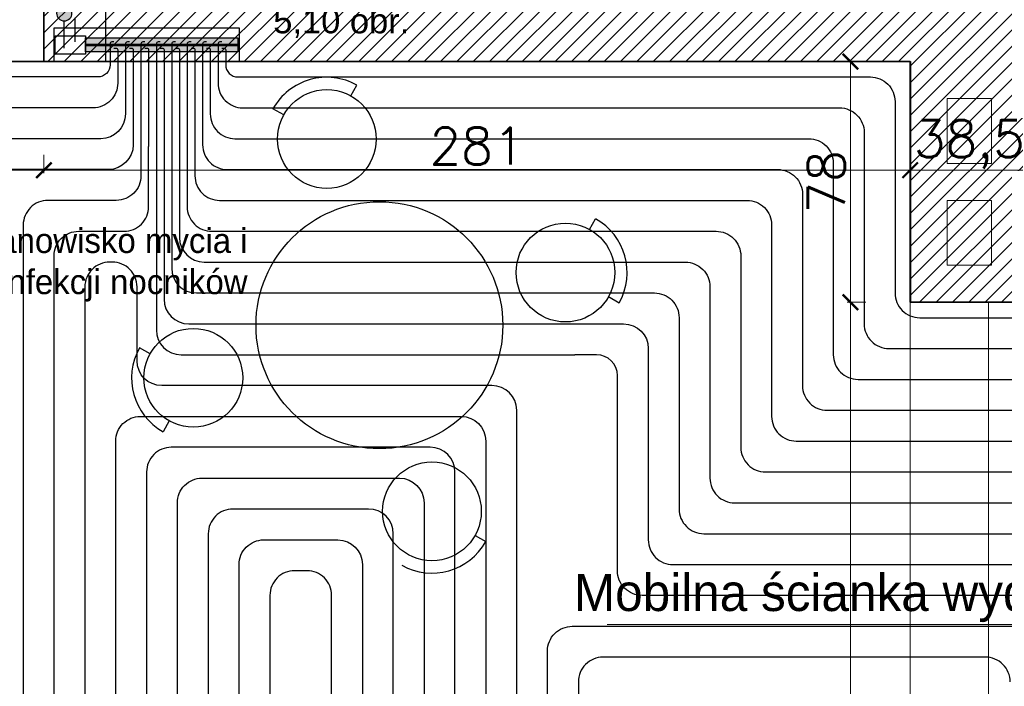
# Model space of a CAD drawing. Header units: millimetres. Extents: x -740 to 33545, y -26688 to 22494.
# Tile 157 of 256: x 10886 to 11205, y 10157 to 10373. Entities that reach past the tile are written whole.
import ezdxf
from ezdxf.enums import TextEntityAlignment as Align
from ezdxf.lldxf.tags import DXFTag

# ---------------------------------------------------------------- set-up
doc = ezdxf.new("R2010")
doc.units = ezdxf.units.MM
doc.header["$MEASUREMENT"] = 0
doc.layers.get('Defpoints').update_dxf_attribs({"color": 252})
doc.layers.add('_I_EKO_PODKLAD 3', color=252, linetype='Continuous')
for name, color, linetype, lineweight in [('A_istniejące ściany', 252, 'Continuous', 35), ('A_l.przerywana', 252, 'ICAD_ISO03W100', 9), ('l.przerywana', 252, 'ICAD_ISO03W100', 5), ('l.wypełnien', 252, 'Continuous', 5), ('wymiarowanie', 252, 'Continuous', 9)]:
    doc.layers.add(name, color=color, linetype=linetype, lineweight=lineweight)
for name, color, linetype, lineweight, true_color in [('IS_Belka powrotna rozdzielacza co', 7, 'Continuous', 25, 0x000000), ('IS_Belka zasilająca rozdzielacza co', 7, 'Continuous', 25, 0x000000), ('IS_Działka (powrotna)', 5, 'Continuous', 25, 0x0000ff), ('IS_Działka (zasilająca)', 1, 'Continuous', 25, 0xff0000), ('IS_Przyłącze (powrotne)', 5, 'Continuous', 25, 0x0000ff), ('IS_Przyłącze (zasilające)', 1, 'Continuous', 25, 0xff0000), ('IS_Strefa podłóg', 7, 'Continuous', 25, 0x008000), ('IS_Szafka rozdzielaczowa z zestawem', 7, 'Continuous', 25, 0x000000), ('IS_Wężownica OChP', 7, 'Continuous', 25, 0x800080), ('IS_Zawór (DN_ nastawa)1', 7, 'Continuous', 25, 0x000000), ('IS_Zawór1', 7, 'Continuous', 25, 0x000000)]:
    doc.layers.add(name, color=color, linetype=linetype, lineweight=lineweight, true_color=true_color)
doc.styles.add('Arial_____', font='arial.ttf')
doc.styles.add('ROMANS', font='romans')
doc.styles.add('styl2', font='simplex.shx')
tags = doc.linetypes.add('ICAD_ISO03W100', pattern=[30, 12, -18]).pattern_tags.tags
tags[6:7] = [DXFTag(74, 4), DXFTag(75, 0), DXFTag(340, '0'), DXFTag(46, 1.0), DXFTag(50, 0.0), DXFTag(44, 0.0), DXFTag(45, 0.0)]
tags[4:5] = [DXFTag(74, 4), DXFTag(75, 0), DXFTag(340, '0'), DXFTag(46, 1.0), DXFTag(50, 0.0), DXFTag(44, 0.0), DXFTag(45, 0.0)]
doc.dimstyles.new('Skala 1-50', dxfattribs={"dimtxt": 12, "dimasz": 5, "dimexe": 1, "dimexo": 1, "dimgap": 1.5, "dimtad": 1, "dimdec": 1, "dimrnd": 0.5, "dimtxsty": 'styl2', "dimblk": 'ARCHTICK', "dimcen": 5, "dimadec": 0, "dimazin": 0, "dimtfac": 1, "dimtdec": 1, "dimtmove": 1, "dimatfit": 3, "dimldrblk": 'ARCHTICK', "dimfxl": 0, "dimlwd": -1, "dimlwe": -1, "dimarcsym": 0})

# ---------------------------------------------------------------- blocks, each defined once
blk = doc.blocks.new('_ArchTick')
at = {"color": 0, "linetype": 'ByBlock', "const_width": 0.15}
blk.add_lwpolyline([(-0.5, -0.5), (0.5, 0.5)], dxfattribs=at)
blk = doc.blocks.new('*D526')
at = {"layer": 'Defpoints', "color": 0}
for p in [(11174.51, 10281.34), (11155.14, 9812.76), (11174.51, 9812.76)]:
    blk.add_point(p, dxfattribs=at)
at = {"layer": 'wymiarowanie', "color": 0}
for p, q in [((11160.14, 10281.34), (11154.14, 10281.34)), ((11155.14, 10281.34), (11155.14, 10047.41)), ((11155.14, 9812.76), (11155.14, 10003.94)), ((11160.14, 9812.76), (11154.14, 9812.76))]:
    blk.add_line(p, q, dxfattribs=at)
at = {"layer": 'wymiarowanie', "color": 0, "xscale": 5, "yscale": 5, "zscale": 5}
for p, rotation in [((11155.14, 10281.34), 90), ((11155.14, 9812.76), 270)]:
    blk.add_blockref('_ArchTick', p, dxfattribs=dict(at, rotation=rotation))
at = {"layer": 'wymiarowanie', "color": 0, "insert": (11146.79, 10025.67), "char_height": 12, "attachment_point": 5, "rotation": 90, "style": 'styl2'}
blk.add_mtext('468,5', dxfattribs=at)
blk = doc.blocks.new('*D1206')
at = {"layer": 'Defpoints', "color": 0}
for p in [(10905.17, 10402.52), (10870.91, 10359.34), (10892.66, 10359.34)]:
    blk.add_point(p, dxfattribs=at)
at = {"layer": 'wymiarowanie', "color": 0}
for p, q in [((10875.91, 10402.52), (10869.91, 10402.52)), ((10870.91, 10402.52), (10870.91, 10359.34)), ((10875.91, 10359.34), (10869.91, 10359.34))]:
    blk.add_line(p, q, dxfattribs=at)
at = {"layer": 'wymiarowanie', "color": 0, "xscale": 5, "yscale": 5, "zscale": 5}
for p, rotation in [((10870.91, 10402.52), 90), ((10870.91, 10359.34), 270)]:
    blk.add_blockref('_ArchTick', p, dxfattribs=dict(at, rotation=rotation))
at = {"layer": 'wymiarowanie', "color": 0, "insert": (10863.11, 10380.93), "char_height": 12, "attachment_point": 5, "rotation": 90, "style": 'styl2'}
blk.add_mtext('43', dxfattribs=at)
blk = doc.blocks.new('*D2210')
at = {"layer": 'Defpoints', "color": 0}
for p in [(11155.14, 10359.34), (11174.51, 10359.34), (11174.51, 10281.34)]:
    blk.add_point(p, dxfattribs=at)
at = {"layer": 'wymiarowanie', "color": 0}
for p, q in [((11160.14, 10359.34), (11154.14, 10359.34)), ((11155.14, 10281.34), (11155.14, 10359.34)), ((11160.14, 10281.34), (11154.14, 10281.34))]:
    blk.add_line(p, q, dxfattribs=at)
at = {"layer": 'wymiarowanie', "color": 0, "xscale": 5, "yscale": 5, "zscale": 5}
for p, rotation in [((11155.14, 10359.34), 90), ((11155.14, 10281.34), 270)]:
    blk.add_blockref('_ArchTick', p, dxfattribs=dict(at, rotation=rotation))
at = {"layer": 'wymiarowanie', "color": 0, "insert": (11147.34, 10320.34), "char_height": 12, "attachment_point": 5, "rotation": 90, "style": 'styl2'}
blk.add_mtext('78', dxfattribs=at)
blk = doc.blocks.new('*D2639')
at = {"layer": 'Defpoints', "color": 0}
for p in [(10791.66, 10359.34), (10893.66, 10359.34), (10893.66, 10324.14)]:
    blk.add_point(p, dxfattribs=at)
at = {"layer": 'wymiarowanie', "color": 0}
for p, q in [((10791.66, 10329.14), (10791.66, 10323.14)), ((10893.66, 10329.14), (10893.66, 10323.14)), ((10791.66, 10324.14), (10893.66, 10324.14))]:
    blk.add_line(p, q, dxfattribs=at)
at = {"layer": 'wymiarowanie', "color": 0, "xscale": 5, "yscale": 5, "zscale": 5, "rotation": 180}
blk.add_blockref('_ArchTick', (10791.66, 10324.14), dxfattribs=at)
at = {"layer": 'wymiarowanie', "color": 0, "xscale": 5, "yscale": 5, "zscale": 5}
blk.add_blockref('_ArchTick', (10893.66, 10324.14), dxfattribs=at)
at = {"layer": 'wymiarowanie', "color": 0, "insert": (10869.26, 10332.62), "char_height": 12, "attachment_point": 5, "style": 'styl2'}
blk.add_mtext('102', dxfattribs=at)
blk = doc.blocks.new('*D2640')
at = {"layer": 'Defpoints', "color": 0}
for p in [(10893.66, 10359.34), (11174.51, 10359.34), (11174.51, 10324.14)]:
    blk.add_point(p, dxfattribs=at)
at = {"layer": 'wymiarowanie', "color": 0}
for p, q in [((10893.66, 10329.14), (10893.66, 10323.14)), ((11174.51, 10329.14), (11174.51, 10323.14)), ((10893.66, 10324.14), (11174.51, 10324.14))]:
    blk.add_line(p, q, dxfattribs=at)
at = {"layer": 'wymiarowanie', "color": 0, "xscale": 5, "yscale": 5, "zscale": 5, "rotation": 180}
blk.add_blockref('_ArchTick', (10893.66, 10324.14), dxfattribs=at)
at = {"layer": 'wymiarowanie', "color": 0, "xscale": 5, "yscale": 5, "zscale": 5}
blk.add_blockref('_ArchTick', (11174.51, 10324.14), dxfattribs=at)
at = {"layer": 'wymiarowanie', "color": 0, "insert": (11034.09, 10331.94), "char_height": 12, "attachment_point": 5, "style": 'styl2'}
blk.add_mtext('281', dxfattribs=at)
blk = doc.blocks.new('*D2641')
at = {"layer": 'Defpoints', "color": 0}
for p in [(11174.51, 10359.34), (11212.91, 10359.34), (11212.91, 10324.14)]:
    blk.add_point(p, dxfattribs=at)
at = {"layer": 'wymiarowanie', "color": 0}
for p, q in [((11174.51, 10329.14), (11174.51, 10323.14)), ((11212.91, 10329.14), (11212.91, 10323.14)), ((11174.51, 10324.14), (11212.91, 10324.14))]:
    blk.add_line(p, q, dxfattribs=at)
at = {"layer": 'wymiarowanie', "color": 0, "xscale": 5, "yscale": 5, "zscale": 5, "rotation": 180}
blk.add_blockref('_ArchTick', (11174.51, 10324.14), dxfattribs=at)
at = {"layer": 'wymiarowanie', "color": 0, "xscale": 5, "yscale": 5, "zscale": 5}
blk.add_blockref('_ArchTick', (11212.91, 10324.14), dxfattribs=at)
at = {"layer": 'wymiarowanie', "color": 0, "insert": (11193.71, 10332.49), "char_height": 12, "attachment_point": 5, "style": 'styl2'}
blk.add_mtext('38,5', dxfattribs=at)
blk = doc.blocks.new('d43f58e5-0a53-41a2-b327-e6202fefd041_case')
at = {"layer": 'IS_Szafka rozdzielaczowa z zestawem', "color": 0, "linetype": 'ByBlock', "lineweight": -2, "transparency": 16777216, "extrusion": (0, 0, -1)}
blk.add_lwpolyline([(0.349, 0.055), (-0.251, 0.055), (-0.251, -0.055), (0.349, -0.055)], close=True, dxfattribs=at)
blk = doc.blocks.new('4_TypRysunkowyZaworu_SkosnyDekiel_PL_bb6ca3f7-c11d-4bb0-b87c-c6a630c73c2e_Normal')
at = {"layer": 'IS_Zawór1', "lineweight": 50, "true_color": 0xffffff, "transparency": 33554687}
h = blk.add_hatch(color=7, dxfattribs=at)
edge = h.paths.add_edge_path(flags=0)
edge.add_arc((0, 0), 0.25, 315, 675)
at = {"layer": 'IS_Zawór1', "linetype": 'ByBlock', "lineweight": -2}
blk.add_lwpolyline([(0.177, 0.177), (0.354, 0.354)], dxfattribs=at)
blk.add_polyline3d([(0.177, 0.53, 0), (0.53, 0.177, 0)], dxfattribs=at)
blk.add_circle((0, 0), 0.25, dxfattribs=at)

msp = doc.modelspace()

# ---------------------------------------------------------------- hatches: boundary and pattern name
at = {"layer": 'IS_Belka powrotna rozdzielacza co', "true_color": 0xffffff, "transparency": 33554687, "extrusion": (0, 0, -1)}
msp.add_hatch(color=7, dxfattribs=at).paths.add_polyline_path([(-10907.16, 10366.99), (-10956.56, 10366.99), (-10956.56, 10364.45), (-10907.16, 10364.45)])
at = {"layer": 'IS_Belka zasilająca rozdzielacza co', "true_color": 0xffffff, "transparency": 33554687, "extrusion": (0, 0, -1)}
msp.add_hatch(color=7, dxfattribs=at).paths.add_polyline_path([(-10907.16, 10364.99), (-10956.56, 10364.99), (-10956.56, 10362.45), (-10907.16, 10362.45)])
at = {"layer": 'l.wypełnien'}
h = msp.add_hatch(dxfattribs=at)
h.set_pattern_fill('ANSI31', color=256, scale=30, style=0)
h.paths.add_polyline_path([(10913.66, 10402.52), (10997.39, 10402.52), (11117.42, 10402.52), (11176.61, 10402.52), (11176.61, 10401.46), (11164.43, 10401.46), (11164.43, 10399.14), (11180.1, 10399.14), (11180.1, 10402.52), (11291.35, 10402.52), (11291.35, 10359.34), (11212.91, 10359.34), (11212.91, 10281.34), (11174.51, 10281.34), (11174.51, 10359.34), (11117.42, 10359.34), (10913.66, 10359.34)])
h.paths.add_polyline_path([(11186.51, 10326.34), (11186.51, 10347.34), (11200.91, 10347.34), (11200.91, 10326.34)], flags=16)
h.paths.add_polyline_path([(11186.51, 10326.34), (11186.51, 10347.34), (11200.91, 10347.34), (11200.91, 10326.34)], flags=0)
h.paths.add_polyline_path([(11186.51, 10293.34), (11186.51, 10314.34), (11200.91, 10314.34), (11200.91, 10293.34)], flags=16)
h.paths.add_polyline_path([(11186.51, 10293.34), (11186.51, 10314.34), (11200.91, 10314.34), (11200.91, 10293.34)], flags=0)
h.paths.add_polyline_path([(11234.13, 9739.58), (11234.13, 9782.76), (11199.91, 9782.76), (11199.91, 9812.76), (11174.51, 9812.76), (11174.51, 9782.76), (11128.02, 9782.76), (11128.02, 9739.58)])
h.paths.add_polyline_path([(10477.77, 9782.76), (10504.8, 9782.76), (10504.8, 9762.76), (10529.35, 9762.99), (10529.35, 9782.76), (10587.7, 9782.76), (10587.7, 9739.58), (10477.77, 9739.58)])
h.paths.add_polyline_path([(10783.28, 9739.58), (10783.28, 9782.76), (10737.7, 9782.76), (10737.7, 9739.58)])
h.paths.add_polyline_path([(10978.02, 9739.58), (10978.02, 9782.76), (10933.28, 9782.76), (10933.28, 9739.58)])
h.paths.add_polyline_path([(10769.66, 10359.34), (10771.66, 10359.34), (10771.66, 10402.52), (10736.26, 10402.52), (10736.26, 10359.34)])
h.paths.add_polyline_path([(10457.77, 9739.58), (10457.77, 9782.76), (10477.77, 9782.76), (10477.77, 9739.58), (10470.93, 9739.58)])
h.paths.add_polyline_path([(10771.66, 10359.34), (10771.66, 10402.52), (10791.66, 10402.52), (10791.66, 10359.34)])
h.paths.add_polyline_path([(10913.66, 10359.34), (10913.66, 10402.52), (10893.66, 10402.52), (10893.66, 10359.34)])
h.paths.add_polyline_path([(10504.8, 9762.76), (10504.8, 9782.76), (10529.35, 9782.76), (10529.35, 9762.99)])

# ---------------------------------------------------------------- linework, layer by layer
at = {"layer": '_I_EKO_PODKLAD 3', "ltscale": 500}
for p, q in [((10993.19, 10348.21), (10995.14, 10351.7)), ((10993.19, 10348.21), (10995.14, 10351.7)), ((10971.41, 10342.05), (10967.92, 10344.01)), ((10971.41, 10342.05), (10967.92, 10344.01)), ((11070.57, 10304.93), (11072.52, 10308.42)), ((11070.57, 10304.93), (11072.52, 10308.42)), ((11076.72, 10283.16), (11080.21, 10281.21)), ((11076.72, 10283.16), (11080.21, 10281.21)), ((10928.14, 10264.67), (10924.65, 10266.62)), ((10928.14, 10264.67), (10924.65, 10266.62)), ((10934.29, 10242.9), (10932.34, 10239.41)), ((10934.29, 10242.9), (10932.34, 10239.41)), ((11033.45, 10205.78), (11036.94, 10203.82)), ((11033.45, 10205.78), (11036.94, 10203.82))]:
    msp.add_line(p, q, dxfattribs=at)
for centre, radius in [((10985.38, 10334.24), 16), ((10985.38, 10334.24), 16), ((11002.43, 10273.91), 40), ((11002.43, 10273.91), 40), ((11062.76, 10290.97), 16), ((11062.76, 10290.97), 16), ((10942.1, 10256.86), 16), ((10942.1, 10256.86), 16), ((11019.48, 10213.59), 16), ((11019.48, 10213.59), 16)]:
    msp.add_circle(centre, radius, dxfattribs=at)
for centre, start, end in [((10985.38, 10334.24), 60.7838, 150.7838), ((10985.38, 10334.24), 60.7838, 150.7838), ((11062.76, 10290.97), 330.7838, 60.7838), ((11062.76, 10290.97), 330.7838, 60.7838), ((10942.1, 10256.86), 150.7838, 240.7838), ((10942.1, 10256.86), 150.7838, 240.7838), ((11019.48, 10213.59), 240.7838, 330.7838), ((11019.48, 10213.59), 240.7838, 330.7838)]:
    msp.add_arc(centre, 20, start, end, dxfattribs=at)
at = {"layer": 'A_istniejące ściany'}
msp.add_line((10893.66, 10359.34), (10893.66, 10402.52), dxfattribs=at)
at = {"layer": 'A_istniejące ściany', "ltscale": 15}
for p in [(11174.51, 10359.34), (11212.91, 10281.34)]:
    msp.add_line(p, (11174.51, 10281.34), dxfattribs=at)
at = {"layer": 'A_istniejące ściany', "ltscale": 0.3}
msp.add_lwpolyline([(10893.66, 10359.34), (10893.66, 10371.34)], dxfattribs=at)
at = {"layer": 'A_istniejące ściany'}
for points in [[(10893.66, 10359.34), (11117.42, 10359.34)], [(11117.42, 10359.34), (11174.51, 10359.34)]]:
    msp.add_lwpolyline(points, dxfattribs=at)
at = {"layer": 'A_l.przerywana', "lineweight": 30, "ltscale": 0.3}
msp.add_lwpolyline([(10771.66, 10402.52), (10913.66, 10402.52), (10913.66, 10359.34), (10771.66, 10359.34)], close=True, dxfattribs=at)
at = {"layer": 'A_l.przerywana', "ltscale": 0.3}
msp.add_lwpolyline([(11199.91, 9812.76), (11174.51, 9812.76), (11174.51, 10281.34), (11199.91, 10281.34)], close=True, dxfattribs=at)
at = {"layer": 'IS_Belka powrotna rozdzielacza co', "extrusion": (0, 0, -1)}
msp.add_lwpolyline([(-10907.16, 10366.99), (-10956.56, 10366.99), (-10956.56, 10364.45), (-10907.16, 10364.45)], close=True, dxfattribs=at)
at = {"layer": 'IS_Belka zasilająca rozdzielacza co', "extrusion": (0, 0, -1)}
msp.add_lwpolyline([(-10907.16, 10364.99), (-10956.56, 10364.99), (-10956.56, 10362.45), (-10907.16, 10362.45)], close=True, dxfattribs=at)
at = {"layer": 'IS_Działka (powrotna)'}
for q in [(10900.26, 10372.52), (10900.26, 10363.72)]:
    msp.add_line((10900.26, 10363.72), q, dxfattribs=at)
at = {"layer": 'IS_Działka (zasilająca)'}
for q in [(10903.76, 10373.47), (10903.76, 10365.72)]:
    msp.add_line((10903.76, 10365.72), q, dxfattribs=at)
at = {"layer": 'IS_Przyłącze (powrotne)', "color": 12, "true_color": 0xc80000, "transparency": 33554687, "extrusion": (0, 0, -1)}
for points in [[(-10916.36, 10363.72), (-10917, 10363.72, 0.414214), (-10917.61, 10363.11), (-10917.61, 10362.45), (-10917.61, 10352.35, 0.414214), (-10909.61, 10344.35), (-10857.19, 10344.35)], [(-10951.36, 10363.72), (-10952, 10363.72, 0.414214), (-10952.61, 10363.11), (-10952.61, 10362.45), (-10952.61, 10358.32, -0.414214), (-10956.58, 10354.35), (-11061.11, 10354.35)], [(-11061.11, 10354.35), (-11161.61, 10354.35, 0.414214), (-11169.61, 10346.35), (-11169.61, 10284.35, -0.414214), (-11177.61, 10276.35), (-11209.9, 10276.35, -0.414214), (-11217.9, 10284.35), (-11217.9, 10346.35, 0.414214), (-11225.9, 10354.35), (-11701.45, 10354.35), (-11767.8, 10354.35)]]:
    msp.add_lwpolyline(points, format="xyb", dxfattribs=at)
at = {"layer": 'IS_Przyłącze (powrotne)', "color": 92, "true_color": 0x00c800, "transparency": 33554687, "extrusion": (0, 0, -1)}
msp.add_lwpolyline([(-10921.36, 10363.72), (-10922, 10363.72, 0.414214), (-10922.61, 10363.11), (-10922.61, 10362.45), (-10922.61, 10332.35, 0.414212), (-10914.61, 10324.35), (-10881.94, 10324.35), (-10879.44, 10324.35)], format="xyb", dxfattribs=at)
at = {"layer": 'IS_Przyłącze (powrotne)', "color": 52, "true_color": 0xc8c800, "transparency": 33554687, "extrusion": (0, 0, -1)}
msp.add_lwpolyline([(-10926.36, 10363.72), (-10927, 10363.72, 0.414214), (-10927.61, 10363.11), (-10927.61, 10362.45), (-10927.61, 10359.35), (-10927.61, 10331.85)], format="xyb", dxfattribs=at)
at = {"layer": 'IS_Przyłącze (powrotne)', "color": 172, "true_color": 0x0000c8, "transparency": 33554687, "extrusion": (0, 0, -1)}
msp.add_lwpolyline([(-10931.36, 10363.72), (-10932, 10363.72, 0.414214), (-10932.61, 10363.11), (-10932.61, 10362.45), (-10932.61, 10282.35, -0.414213), (-10940.61, 10274.35), (-11051.94, 10274.35), (-11070.77, 10274.35)], format="xyb", dxfattribs=at)
at = {"layer": 'IS_Przyłącze (powrotne)', "color": 212, "true_color": 0xc800c8, "transparency": 33554687, "extrusion": (0, 0, -1)}
msp.add_lwpolyline([(-10936.36, 10363.72), (-10937, 10363.72, 0.414214), (-10937.61, 10363.11), (-10937.61, 10362.45), (-10937.61, 10302.35, -0.414213), (-10945.61, 10294.35), (-11101.61, 10294.35, 0.414214), (-11109.61, 10286.35), (-11109.61, 10224.35, -0.414214), (-11117.61, 10216.35), (-11241.94, 10216.35), (-11259.92, 10216.35)], format="xyb", dxfattribs=at)
at = {"layer": 'IS_Przyłącze (powrotne)', "color": 132, "true_color": 0x00c8c8, "transparency": 33554687, "extrusion": (0, 0, -1)}
msp.add_lwpolyline([(-10941.36, 10363.72), (-10942, 10363.72, 0.414214), (-10942.61, 10363.11), (-10942.61, 10362.45), (-10942.61, 10338.4)], format="xyb", dxfattribs=at)
at = {"layer": 'IS_Przyłącze (powrotne)', "color": 9, "true_color": 0xc8c8c8, "transparency": 33554687, "extrusion": (0, 0, -1)}
for points in [[(-10946.36, 10363.72), (-10947, 10363.72, 0.414214), (-10947.61, 10363.11), (-10947.61, 10362.45), (-10947.61, 10342.35, -0.414214), (-10955.61, 10334.35), (-11048.61, 10334.35)], [(-11048.61, 10334.35), (-11141.61, 10334.35, 0.414214), (-11149.61, 10326.35), (-11149.61, 10264.35, -0.414214), (-11157.61, 10256.35), (-11229.9, 10256.35, -0.414214), (-11237.9, 10264.35), (-11237.9, 10326.35, 0.414214), (-11245.9, 10334.35), (-11556.45, 10334.35), (-11626.45, 10334.35)]]:
    msp.add_lwpolyline(points, format="xyb", dxfattribs=at)
at = {"layer": 'IS_Przyłącze (powrotne)', "color": 132, "true_color": 0x00c8c8, "transparency": 33554687}
msp.add_lwpolyline([(10942.61, 10338.4), (10942.61, 10322.35, 0.414214), (10950.61, 10314.35), (11121.61, 10314.35, -0.414214), (11129.61, 10306.35), (11129.61, 10244.35, 0.414214), (11137.61, 10236.35), (11249.9, 10236.35, 0.414214), (11257.9, 10244.35), (11257.9, 10306.35, -0.414214), (11265.9, 10314.35), (11398.95, 10314.35), (11475.2, 10314.35)], format="xyb", dxfattribs=at)
at = {"layer": 'IS_Przyłącze (zasilające)', "color": 12, "true_color": 0xc80000, "transparency": 33554687}
for points in [[(10916.36, 10365.72), (10915.72, 10365.72, 0.414214), (10915.11, 10365.11), (10915.11, 10362.45), (10915.11, 10358.32, -0.414214), (10911.14, 10354.35), (10850.94, 10354.35)], [(10951.36, 10365.72), (10950.72, 10365.72, 0.414214), (10950.11, 10365.11), (10950.11, 10362.45), (10950.11, 10352.35, 0.414214), (10958.11, 10344.35), (11054.86, 10344.35)]]:
    msp.add_lwpolyline(points, format="xyb", dxfattribs=at)
at = {"layer": 'IS_Przyłącze (zasilające)', "color": 92, "true_color": 0x00c800, "transparency": 33554687}
msp.add_lwpolyline([(10921.36, 10365.72), (10920.72, 10365.72, 0.414214), (10920.11, 10365.11), (10920.11, 10362.45), (10920.11, 10342.35, -0.414212), (10912.11, 10334.35), (10881.94, 10334.35), (10874.44, 10334.35)], format="xyb", dxfattribs=at)
at = {"layer": 'IS_Przyłącze (zasilające)', "color": 52, "true_color": 0xc8c800, "transparency": 33554687}
msp.add_lwpolyline([(10926.36, 10365.72), (10925.72, 10365.72, 0.414214), (10925.11, 10365.11), (10925.11, 10362.45), (10925.11, 10359.35), (10925.11, 10336.85)], format="xyb", dxfattribs=at)
at = {"layer": 'IS_Przyłącze (zasilające)', "color": 172, "true_color": 0x0000c8, "transparency": 33554687}
msp.add_lwpolyline([(10931.36, 10365.72), (10930.72, 10365.72, 0.414214), (10930.11, 10365.11), (10930.11, 10362.45), (10930.11, 10272.35, 0.414213), (10938.11, 10264.35), (11051.94, 10264.35), (11065.77, 10264.35)], format="xyb", dxfattribs=at)
at = {"layer": 'IS_Przyłącze (zasilające)', "color": 212, "true_color": 0xc800c8, "transparency": 33554687}
msp.add_lwpolyline([(10936.36, 10365.72), (10935.72, 10365.72, 0.414214), (10935.11, 10365.11), (10935.11, 10362.45), (10935.11, 10292.35, 0.414213), (10943.11, 10284.35), (11091.61, 10284.35, -0.414214), (11099.61, 10276.35), (11099.61, 10214.35, 0.414214), (11107.61, 10206.35), (11241.94, 10206.35), (11264.92, 10206.35)], format="xyb", dxfattribs=at)
at = {"layer": 'IS_Przyłącze (zasilające)', "color": 132, "true_color": 0x00c8c8, "transparency": 33554687}
for points in [[(10941.36, 10365.72), (10940.72, 10365.72, 0.414214), (10940.11, 10365.11), (10940.11, 10362.45), (10940.11, 10333.4)], [(10940.11, 10333.4), (10940.11, 10312.35, 0.414214), (10948.11, 10304.35), (11111.61, 10304.35, -0.414214), (11119.61, 10296.35), (11119.61, 10234.35, 0.414214), (11127.61, 10226.35), (11259.9, 10226.35, 0.414214), (11267.9, 10234.35), (11267.9, 10296.35, -0.414214), (11275.9, 10304.35), (11398.95, 10304.35), (11470.2, 10304.35)]]:
    msp.add_lwpolyline(points, format="xyb", dxfattribs=at)
at = {"layer": 'IS_Przyłącze (zasilające)', "color": 9, "true_color": 0xc8c8c8, "transparency": 33554687}
for points in [[(10946.36, 10365.72), (10945.72, 10365.72, 0.414214), (10945.11, 10365.11), (10945.11, 10362.45), (10945.11, 10343.4)], [(10945.11, 10343.4), (10945.11, 10332.35, 0.414214), (10953.11, 10324.35), (11131.61, 10324.35, -0.414214), (11139.61, 10316.35), (11139.61, 10254.35, 0.414214), (11147.61, 10246.35), (11239.9, 10246.35, 0.414214), (11247.9, 10254.35), (11247.9, 10316.35, -0.414214), (11255.9, 10324.35), (11556.45, 10324.35), (11621.45, 10324.35)]]:
    msp.add_lwpolyline(points, format="xyb", dxfattribs=at)
at = {"layer": 'IS_Przyłącze (zasilające)', "color": 12, "true_color": 0xc80000, "transparency": 33554687, "extrusion": (0, 0, -1)}
msp.add_lwpolyline([(-11054.86, 10344.35), (-11151.61, 10344.35, 0.414214), (-11159.61, 10336.35), (-11159.61, 10274.35, -0.414214), (-11167.61, 10266.35), (-11219.9, 10266.35, -0.414214), (-11227.9, 10274.35), (-11227.9, 10336.35, 0.414214), (-11235.9, 10344.35), (-11701.45, 10344.35), (-11762.8, 10344.35)], format="xyb", dxfattribs=at)
at = {"layer": 'IS_Strefa podłóg', "extrusion": (0, 0, -1)}
msp.add_lwpolyline([(-11174.64, 9782.88), (-10529.44, 9782.88), (-10529.44, 9907.85), (-10781.77, 9907.85), (-10781.77, 10359.35), (-11174.61, 10359.35), (-11174.61, 10281.35), (-11212.9, 10281.35), (-11212.9, 10359.35), (-11393.95, 10359.35), (-11393.95, 9782.88), (-11199.94, 9782.88), (-11199.94, 9812.85), (-11174.64, 9812.85)], close=True, dxfattribs=at)
at = {"layer": 'IS_Szafka rozdzielaczowa z zestawem', "color": 18, "lineweight": 25, "true_color": 0x000000, "transparency": 33554687, "extrusion": (0, 0, -1)}
msp.add_lwpolyline([(-10897.36, 10367.72), (-10907.16, 10367.72), (-10907.16, 10361.72), (-10897.36, 10361.72)], close=True, dxfattribs=at)
at = {"layer": 'IS_Wężownica OChP', "color": 52, "true_color": 0xc8c800, "transparency": 33554687, "extrusion": (0, 0, -1)}
for points in [[(-10925.11, 10336.85), (-10925.11, 10322.35, 0.414214), (-10917.11, 10314.35), (-10894.94, 10314.35, -0.414214), (-10886.94, 10306.35), (-10886.94, 9795.88, -0.414214)], [(-10896.94, 9805.88), (-10896.94, 10296.35, 0.414214), (-10904.94, 10304.35), (-10919.61, 10304.35, -0.414214), (-10927.61, 10312.35), (-10927.61, 10331.85)], [(-11046.94, 9795.88), (-11046.94, 10246.35, -0.41421), (-11038.94, 10254.35), (-10931.86, 10254.35, 0.41421), (-10923.86, 10262.35), (-10923.86, 10286.35, -0.414214), (-10915.86, 10294.35), (-10914.94, 10294.35, -0.414214), (-10906.94, 10286.35), (-10906.94, 9815.88, -0.414214)], [(-10916.94, 9825.88), (-10916.94, 10236.35, 0.414217), (-10924.94, 10244.35), (-11028.94, 10244.35, 0.41421), (-11036.94, 10236.35), (-11036.94, 9805.88, 0.414213)], [(-11026.94, 9815.88), (-11026.94, 10226.35, -0.41421), (-11018.94, 10234.35), (-10934.94, 10234.35, -0.414217), (-10926.94, 10226.35), (-10926.94, 9835.88, -0.414215)], [(-10936.94, 9845.88), (-10936.94, 10216.35, 0.414218), (-10944.94, 10224.35), (-11008.94, 10224.35, 0.414209), (-11016.94, 10216.35), (-11016.94, 9825.88, 0.414213)], [(-11006.94, 9835.88), (-11006.94, 10206.35, -0.414208), (-10998.94, 10214.35), (-10954.94, 10214.35, -0.414219), (-10946.94, 10206.35), (-10946.94, 9855.88, -0.414217)], [(-10956.94, 9862.78), (-10956.94, 10196.35, 0.414219), (-10964.94, 10204.35), (-10988.94, 10204.35, 0.414208), (-10996.94, 10196.35), (-10996.94, 9845.88, 0.414212)], [(-10986.94, 9855.88), (-10986.94, 10186.35, -0.414214), (-10978.94, 10194.35), (-10974.94, 10194.35, -0.414214), (-10966.94, 10186.35), (-10966.94, 9862.78, 0.41421)]]:
    msp.add_lwpolyline(points, format="xyb", dxfattribs=at)
at = {"layer": 'IS_Wężownica OChP', "color": 172, "true_color": 0x0000c8, "transparency": 33554687, "extrusion": (0, 0, -1)}
for points in [[(-11070.77, 10274.35), (-11081.61, 10274.35, 0.414213), (-11089.61, 10266.35), (-11089.61, 10204.35, -0.414214), (-11097.61, 10196.35), (-11228.94, 10196.35, 0.414214)], [(-11218.94, 10186.35), (-11087.61, 10186.35, 0.414214), (-11079.61, 10194.35), (-11079.61, 10257.57, -0.414213), (-11072.83, 10264.35), (-11065.77, 10264.35)], [(-11212.94, 9787.88, 0.414214), (-11204.94, 9795.88), (-11204.94, 9809.85, -0.414214), (-11196.94, 9817.85), (-11177.64, 9817.85, -0.414214), (-11169.64, 9809.85), (-11169.64, 9795.88, 0.414214), (-11161.64, 9787.88), (-11064.94, 9787.88, 0.414214), (-11056.94, 9795.88), (-11056.94, 10168.35, 0.414214), (-11064.94, 10176.35), (-11208.94, 10176.35, 0.414214)], [(-11206.94, 10158.35, -0.414214), (-11198.94, 10166.35), (-11074.94, 10166.35, -0.414214), (-11066.94, 10158.35), (-11066.94, 9805.88, -0.414214), (-11074.94, 9797.88), (-11151.64, 9797.88, -0.414214), (-11159.64, 9805.88), (-11159.64, 9819.85, 0.414214), (-11167.64, 9827.85), (-11206.94, 9827.85, 0.414214)]]:
    msp.add_lwpolyline(points, format="xyb", dxfattribs=at)
at = {"layer": 'l.przerywana', "ltscale": 0.3}
for p, q in [((11200.91, 10326.34), (11186.51, 10326.34)), ((11200.91, 10314.34), (11186.51, 10314.34))]:
    msp.add_line(p, q, dxfattribs=at)
for points in [[(11186.51, 10326.34), (11186.51, 10347.34), (11200.91, 10347.34), (11200.91, 10326.34)], [(11200.91, 10314.34), (11200.91, 10293.34), (11186.51, 10293.34), (11186.51, 10314.34)]]:
    msp.add_lwpolyline(points, dxfattribs=at)
at = {"layer": 'wymiarowanie'}
msp.add_line((11076.23, 10176.95), (11393.83, 10176.95), dxfattribs=at)

# ---------------------------------------------------------------- block references
at = {"layer": 'IS_Szafka rozdzielaczowa z zestawem', "lineweight": 25, "xscale": 100, "yscale": 100, "zscale": 100}
msp.add_blockref('d43f58e5-0a53-41a2-b327-e6202fefd041_case', (10931.86, 10364.72), dxfattribs=at)
at = {"layer": 'IS_Zawór1', "xscale": -10, "yscale": 10, "zscale": 10, "rotation": 270}
msp.add_blockref('4_TypRysunkowyZaworu_SkosnyDekiel_PL_bb6ca3f7-c11d-4bb0-b87c-c6a630c73c2e_Normal', (10900.26, 10375.02), dxfattribs=at)

# ---------------------------------------------------------------- texts
at = {"layer": 'IS_Zawór (DN_ nastawa)1', "style": 'Arial_____'}
msp.add_text('5,10 obr.', height=8, dxfattribs=at).set_placement((10968.02, 10376.49), align=Align.TOP_LEFT)
at = {"layer": 'wymiarowanie', "linetype": 'Continuous', "width": 327.6277, "attachment_point": 3, "style": 'ROMANS'}
for s, insert, char_height in [('\\pi115.27209;{\\Fsimplex8;\\T0.75000;}\\P{\\fCentury Gothic|b0|i0|c238|p0;\\H0.57143x;Stanowisko mycia i }\\P{\\fCentury Gothic|b0|i0|c238|p0;\\H0.57143x;dezynfekcji nocników}', (10959.7, 10328.65), 14), ('{\\fCentury Gothic|b0|i0|c238|p0;Mobilna ścianka wydzielająca strefę }{\\fCentury Gothic|b0|i0|c238|p0;wypoczynku}\\P{\\fCentury Gothic|b0|i0|c238|p0; }', (11412.45, 10193.3), 12)]:
    msp.add_mtext(s, dxfattribs=dict(at, insert=insert, char_height=char_height))
at = {"layer": 'wymiarowanie', "insert": (5416.61, 10228.95), "char_height": 12, "width": 621.5287, "attachment_point": 1}
msp.add_mtext('\\pi452.88074;{\\fCentury Gothic|b0|i0|c238|p34;Parapety zewnętrzne}\\P\\pi223.76474;{\\fCentury Gothic|b0|i0|c238|p34; z blachy stalowej powlekanej w kolorze RAL 7016}', dxfattribs=at)

# ---------------------------------------------------------------- dimensions: what is measured, and where the dimension line sits
at = {"layer": 'wymiarowanie'}
for base, p1, p2, picture, middle in [((10870.91, 10359.34), (10905.17, 10402.52), (10892.66, 10359.34), '*D1206', (10863.11, 10380.93)), ((11155.14, 10359.34), (11174.51, 10281.34), (11174.51, 10359.34), '*D2210', (11147.34, 10320.34))]:
    dim = msp.add_linear_dim(base=base, p1=p1, p2=p2, angle=90, dimstyle='Skala 1-50', dxfattribs=at)
    dim.commit()
    dim.dimension.update_dxf_attribs({"geometry": picture, "text_midpoint": middle})
dim = msp.add_linear_dim(base=(10893.66, 10324.14), p1=(10791.66, 10359.34), p2=(10893.66, 10359.34), dimstyle='Skala 1-50', dxfattribs=at)
dim.commit()
dim.dimension.update_dxf_attribs({"geometry": '*D2639', "text_midpoint": (10869.26, 10324.82), "dimtype": 160})
for base, p1, p2, picture, middle in [((11174.5121, 10324.1449), (10893.6588, 10359.3429), (11174.5121, 10359.3429), '*D2640', (11034.0855, 10331.9449)), ((11212.91, 10324.14), (11174.51, 10359.34), (11212.91, 10359.34), '*D2641', (11193.71, 10332.49))]:
    dim = msp.add_linear_dim(base=base, p1=p1, p2=p2, dimstyle='Skala 1-50', dxfattribs=at)
    dim.commit()
    dim.dimension.update_dxf_attribs({"geometry": picture, "text_midpoint": middle})
dim = msp.add_linear_dim(base=(11155.14, 9812.76), p1=(11174.51, 10281.34), p2=(11174.51, 9812.76), angle=90, dimstyle='Skala 1-50', dxfattribs=at)
dim.commit()
dim.dimension.update_dxf_attribs({"geometry": '*D526', "text_midpoint": (11155.14, 10025.67), "dimtype": 160})

doc.saveas('drawing.dxf')
